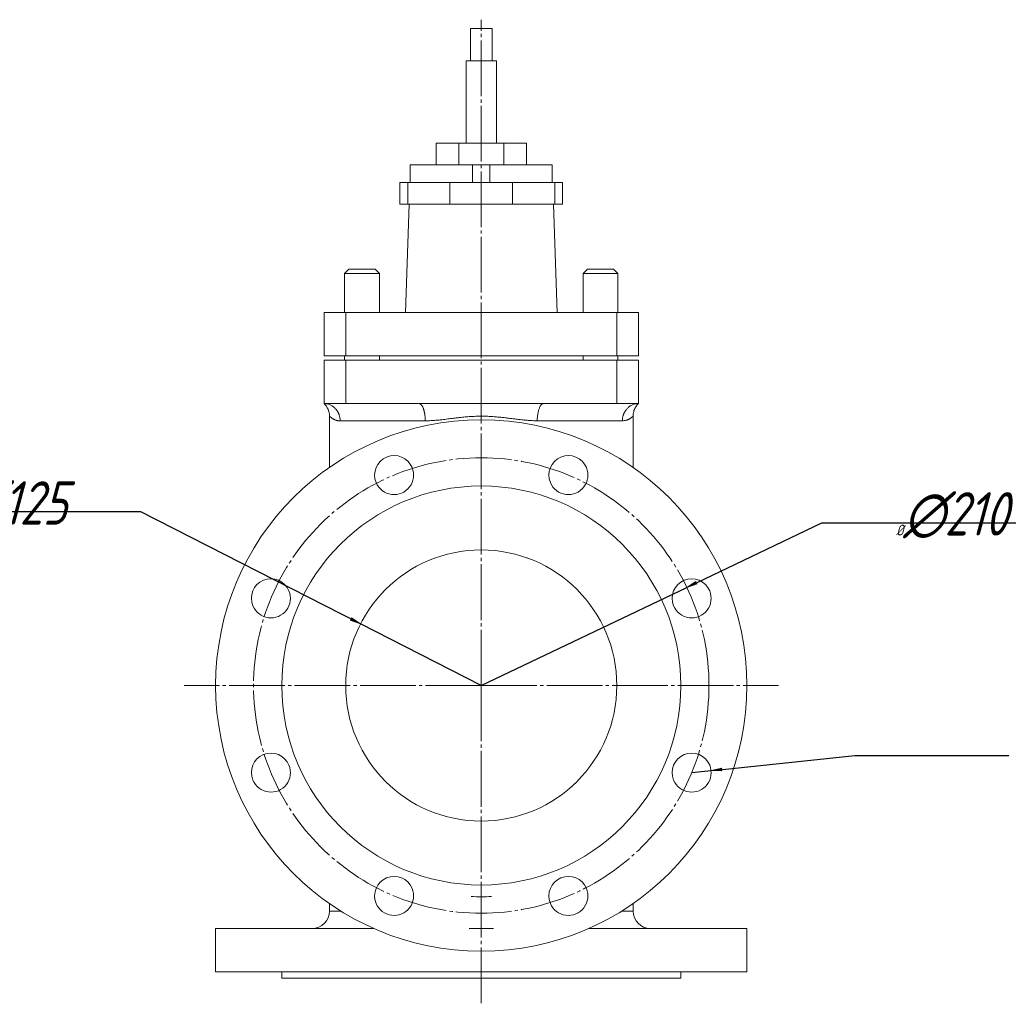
# Model space of a CAD drawing. Header units: millimetres. Extents: x 0 to 1304, y -711 to 299.
# Tile 3 of 3: x 851 to 1304, y -156 to 298. Entities that reach past the tile are written whole.
import ezdxf

# ---------------------------------------------------------------- set-up
doc = ezdxf.new("R2010")
doc.units = ezdxf.units.MM
doc.linetypes.add('K5LT_AXLED', pattern=[30.192476, 25.692476, -1.5, 1.5, -1.5])
doc.linetypes.add('K5LT_THIN', pattern=[0])
doc.layers.add('Системный слой', color=7, linetype='Continuous')
doc.styles.add('KDIMTEXTSTYLE', font='GOST_AU.SHX', dxfattribs={"width": 0.96, "oblique": 15, "height": 5})
doc.dimstyles.new('KDIMSTYLE (1.00)', dxfattribs={"dimtxt": 5, "dimasz": 1, "dimexe": 2, "dimexo": 0, "dimgap": 1, "dimtad": 1, "dimtxsty": 'KDIMTEXTSTYLE', "dimsah": 1, "dimcen": 0, "dimdle": 1, "dimadec": 0, "dimazin": 0, "dimtfac": 0.667, "dimtmove": 0, "dimatfit": 3, "dimfxl": 1, "dimtvp": 1, "dimtolj": 1, "dimtzin": 0, "dimarcsym": 0})

# ---------------------------------------------------------------- blocks, each defined once
blk = doc.blocks.new('U0')
at = {"layer": 'Системный слой', "color": 30, "linetype": 'K5LT_AXLED', "lineweight": 9, "true_color": 0xff8000}
for q in [(1064, 298), (927, -9), (1201, -9), (1064, -156)]:
    blk.add_line((1064, -9), q, dxfattribs=at)
blk = doc.blocks.new('KDIMARROW_01')
at = {"layer": 'Системный слой'}
blk.add_hatch(color=0, dxfattribs=at).paths.add_polyline_path([(-5, -0.66), (0, 0), (-5, 0.66), (-4.5, 0)])
at = {"layer": 'Системный слой', "color": 0, "linetype": 'K5LT_THIN', "lineweight": 9}
for p, q in [((-4.5, 0), (-5, 0.66)), ((-5, 0.66), (0, 0)), ((0, 0), (-5, -0.66)), ((-5, -0.66), (-4.5, 0)), ((0, 0), (-1, 0))]:
    blk.add_line(p, q, dxfattribs=at)

msp = doc.modelspace()

# ---------------------------------------------------------------- linework, layer by layer
at = {"layer": 'Системный слой', "color": 7, "linetype": 'K5LT_THIN', "lineweight": 9}
for p, q in [((1059, 294), (1069, 294)), ((1059, 279), (1059, 294)), ((1069, 279), (1069, 294)), ((1057, 241), (1057, 279)), ((1057, 279), (1071, 279)), ((1071, 241), (1071, 279)), ((1043.215, 241), (1053.608, 241)), ((1043.215, 231), (1043.215, 241)), ((1053.608, 231), (1053.608, 241)), ((1053.608, 241), (1074.392, 241)), ((1074.392, 241), (1084.785, 241)), ((1074.392, 231), (1074.392, 241)), ((1084.785, 231), (1084.785, 241)), ((1031.243, 231), (1060, 231)), ((1031.243, 223), (1031.243, 231)), ((1060, 223), (1060, 231)), ((1060, 231), (1068, 231)), ((1068, 231), (1096.757, 231)), ((1068, 223), (1068, 231)), ((1096.757, 223), (1096.757, 231)), ((1026.5, 213), (1026.5, 223)), ((1026.5, 223), (1030.144, 223)), ((1030.144, 223), (1049.555, 223)), ((1030.144, 213), (1030.144, 223)), ((1049.555, 223), (1078.445, 223)), ((1049.555, 213), (1049.555, 223)), ((1078.445, 213), (1078.445, 223)), ((1078.445, 223), (1097.856, 223)), ((1097.856, 213), (1097.856, 223)), ((1097.856, 223), (1101.5, 223)), ((1101.5, 213), (1101.5, 223)), ((1026.5, 213), (1030.144, 213)), ((1029, 163), (1030.746, 213)), ((1030.144, 213), (1049.555, 213)), ((1049.555, 213), (1078.445, 213)), ((1078.445, 213), (1097.856, 213)), ((1099, 163), (1097.254, 213)), ((1097.856, 213), (1101.5, 213)), ((1001, 181), (1003, 183)), ((1003, 183), (1015, 183)), ((1017, 181), (1015, 183)), ((1111, 181), (1113, 183)), ((1113, 183), (1125, 183)), ((1127, 181), (1125, 183)), ((1001, 181), (1017, 181)), ((1001, 163), (1001, 181)), ((1017, 163), (1017, 181)), ((1111, 181), (1127, 181)), ((1111, 163), (1111, 181)), ((1127, 163), (1127, 181)), ((991.5, 163), (1001.5, 163)), ((991.5, 143), (991.5, 163)), ((1001.5, 143), (1001.5, 163)), ((1001.5, 163), (1126.5, 163)), ((1126.5, 143), (1126.5, 163)), ((1126.5, 163), (1136.5, 163)), ((1136.5, 143), (1136.5, 163)), ((991.5, 143), (1001.5, 143)), ((991.5, 141), (1001.5, 141)), ((991.5, 121), (991.5, 141)), ((1001, 141), (1001, 143)), ((1001.5, 143), (1126.5, 143)), ((1001.5, 141), (1126.5, 141)), ((1001.5, 121), (1001.5, 141)), ((1017, 141), (1017, 143)), ((1111, 141), (1111, 143)), ((1126.5, 143), (1136.5, 143)), ((1126.5, 141), (1136.5, 141)), ((1126.5, 121), (1126.5, 141)), ((1127, 141), (1127, 143)), ((1136.5, 121), (1136.5, 141)), ((991.5, 121), (1001.5, 121)), ((991.5, 121), (991.53, 120.972)), ((1001.5, 121), (1035.229, 121)), ((1035.229, 121), (1092.771, 121)), ((1092.771, 121), (1126.5, 121)), ((1126.5, 121), (1136.5, 121)), ((994, 115.192), (994, 115.191)), ((994, 115.191), (994, 115.19)), ((994, 91.53), (994, 115.191)), ((994, 115.191), (994, 115.19)), ((1134, 91.53), (1134, 115.176)), ((998.936, 113), (1038.18, 113)), ((1089.82, 113), (1129.064, 113)), ((994, -113), (994, -109.53)), ((994, -113), (999.268, -113)), ((1128.732, -113), (1134, -113)), ((1134, -113), (1134, -109.53)), ((941.5, -141), (941.5, -121)), ((941.5, -121), (1014.379, -121)), ((1058.343, -121), (1069.657, -121)), ((1113.621, -121), (1186.5, -121)), ((1186.5, -141), (1186.5, -121)), ((941.5, -141), (1186.5, -141)), ((972, -141), (972, -144)), ((1156, -144), (972, -144)), ((1156, -141), (1156, -144))]:
    msp.add_line(p, q, dxfattribs=at)
at = {"layer": 'Системный слой', "color": 30, "linetype": 'K5LT_AXLED', "lineweight": 9, "true_color": 0xff8000}
msp.add_circle((1064, -9), 105, dxfattribs=at)
at = {"layer": 'Системный слой', "color": 7, "linetype": 'K5LT_THIN', "lineweight": 9}
for centre, radius, start, end in [((985.998, 115.19), 8.002, 0.00471, 46.56034), ((986, 115.191), 8, 0, 46.56746), ((1064, -9), 122.5, 0, 180), ((1023.818, 88.007), 9, 22.5, 202.5), ((1104.182, 88.007), 9, 22.5, 202.5), ((1023.818, 88.007), 9, 202.5, 22.5), ((1104.182, 88.007), 9, 202.5, 22.5), ((1064, -9), 92, 0, 180), ((1064, -9), 62.5, 0, 180), ((1064, -9), 62.5, 69.89763, 70.49443), ((966.993, 31.182), 9, 22.5, 202.5), ((1161.007, 31.182), 9, 22.5, 202.5), ((966.993, 31.182), 9, 202.5, 22.5), ((1161.007, 31.182), 9, 202.5, 22.5), ((1064, -9), 122.5, 180, 0), ((1064, -9), 92, 180, 0), ((1064, -9), 62.5, 180, 0), ((966.993, -49.182), 9, 22.5, 202.5), ((1161.007, -49.182), 9, 22.5, 202.5), ((966.993, -49.182), 9, 202.5, 22.5), ((1161.007, -49.182), 9, 202.5, 22.5), ((1023.818, -106.007), 9, 22.5, 202.5), ((1104.182, -106.007), 9, 22.5, 202.5), ((1023.818, -106.007), 9, 202.5, 22.5), ((1104.182, -106.007), 9, 202.5, 22.5), ((1064.003, 178.15), 284.535, 269.04612, 270.95327), ((986, -113), 8, 270, 0), ((1142, -113), 8, 180, 270)]:
    msp.add_arc(centre, radius, start, end, dxfattribs=at)
for points, knots in [([(998.936, 113), (998.936, 113.322), (998.902, 113.925), (998.771, 114.732), (998.615, 115.347), (998.473, 115.786), (998.355, 116.104), (998.239, 116.385), (998.113, 116.664), (997.966, 116.955), (997.806, 117.243), (997.617, 117.554), (997.388, 117.893), (997.087, 118.289), (996.698, 118.734), (996.2, 119.215), (995.611, 119.683), (994.955, 120.1), (994.263, 120.442), (993.522, 120.714), (992.783, 120.894), (992.096, 120.984), (991.683, 121), (991.5, 121)], [0, 0, 0, 0, 1.9016905, 3.5544787, 4.827819, 5.6611568, 6.2915768, 6.8496246, 7.4803328, 8.1165129, 8.7973522, 9.4655686, 10.2915989, 11.2362557, 12.4265265, 13.7977287, 15.3276422, 16.8736092, 18.3978206, 19.8912026, 21.5479474, 22.9071153, 24, 24, 24, 24]), ([(1038.18, 113), (1038.18, 113.322), (1038.167, 113.925), (1038.115, 114.732), (1038.053, 115.347), (1037.997, 115.786), (1037.95, 116.104), (1037.904, 116.385), (1037.853, 116.664), (1037.795, 116.955), (1037.732, 117.243), (1037.657, 117.554), (1037.566, 117.893), (1037.447, 118.289), (1037.292, 118.733), (1037.095, 119.214), (1036.861, 119.683), (1036.597, 120.105), (1036.315, 120.454), (1036.023, 120.72), (1035.737, 120.893), (1035.472, 120.982), (1035.307, 121), (1035.229, 121)], [0, 0, 0, 0, 1.901685, 3.5544683, 4.827805, 5.6611411, 6.2915611, 6.8496099, 7.4803135, 8.1164795, 8.7973155, 9.4654349, 10.2909133, 11.2345431, 12.4238374, 13.7922416, 15.3272045, 16.8849607, 18.4456463, 20.0047026, 21.5172658, 22.8433282, 24, 24, 24, 24]), ([(1089.82, 113), (1089.82, 113.379), (1089.838, 114.089), (1089.914, 115.073), (1090.021, 115.952), (1090.162, 116.774), (1090.338, 117.559), (1090.548, 118.29), (1090.788, 118.948), (1091.053, 119.527), (1091.341, 120.019), (1091.646, 120.415), (1091.968, 120.716), (1092.277, 120.902), (1092.548, 120.986), (1092.704, 121), (1092.771, 121)], [0, 0, 0, 0, 1.5380977, 2.8789982, 4.0704751, 5.2926991, 6.5500087, 7.7958544, 9.0461953, 10.2956936, 11.5412554, 12.7877334, 14.0055733, 15.2790885, 16.2670461, 17, 17, 17, 17]), ([(1129.064, 113), (1129.064, 113.322), (1129.098, 113.925), (1129.229, 114.732), (1129.385, 115.347), (1129.527, 115.786), (1129.645, 116.104), (1129.761, 116.385), (1129.887, 116.664), (1130.034, 116.955), (1130.194, 117.243), (1130.383, 117.554), (1130.612, 117.893), (1130.913, 118.289), (1131.301, 118.733), (1131.799, 119.214), (1132.389, 119.683), (1133.054, 120.105), (1133.763, 120.454), (1134.499, 120.72), (1135.22, 120.893), (1135.888, 120.982), (1136.305, 121), (1136.5, 121)], [0, 0, 0, 0, 1.901685, 3.5544683, 4.827805, 5.6611411, 6.2915611, 6.8496099, 7.4803135, 8.1164795, 8.7973155, 9.4654349, 10.2909134, 11.2345431, 12.4238374, 13.7922416, 15.3272045, 16.8849607, 18.4456463, 20.0047025, 21.5172658, 22.8433282, 24, 24, 24, 24]), ([(1136.5, 121), (1136.498, 120.999), (1136.494, 120.994), (1136.485, 120.986), (1136.469, 120.97), (1136.438, 120.941), (1136.376, 120.881), (1136.282, 120.787), (1136.124, 120.622), (1135.884, 120.354), (1135.489, 119.86), (1135.025, 119.149), (1134.585, 118.246), (1134.26, 117.293), (1134.08, 116.417), (1134.01, 115.708), (1134, 115.331), (1134, 115.176)], [0, 0, 0, 0, 0.0187417, 0.0508501, 0.1017111, 0.2034329, 0.4068767, 0.8137643, 1.3076491, 2.2984946, 3.7926845, 6.5494499, 9.3213962, 12.0994788, 14.8723367, 16.7192649, 18, 18, 18, 18]), ([(994, 115.19), (994, 115.156), (994.039, 115.093), (994.179, 114.984), (994.328, 114.874), (994.454, 114.78), (994.573, 114.685), (994.704, 114.579), (994.864, 114.451), (995.045, 114.313), (995.226, 114.185), (995.393, 114.077), (995.539, 113.992), (995.679, 113.918), (995.864, 113.823), (996.146, 113.679), (996.55, 113.489), (996.987, 113.317), (997.382, 113.202), (997.702, 113.135), (998.195, 113.058), (998.609, 113.025), (998.936, 113)], [0, 0, 0, 0, 2.4793373, 4.4885029, 5.7628849, 6.728657, 7.4448236, 8.2481474, 9.1998974, 10.1611161, 11.0522217, 11.7699021, 12.3996501, 12.8991551, 13.4844165, 14.5811721, 16.0613879, 17.6713959, 18.795183, 19.6464777, 20.4839724, 23, 23, 23, 23]), ([(1038.18, 113), (1039.066, 113.044), (1040.662, 113.123), (1042.804, 113.262), (1044.353, 113.39), (1045.527, 113.509), (1046.613, 113.637), (1047.857, 113.799), (1049.112, 113.968), (1050.227, 114.114), (1051.157, 114.229), (1052.038, 114.328), (1052.96, 114.431), (1054.07, 114.559), (1055.299, 114.697), (1056.599, 114.832), (1057.794, 114.94), (1058.94, 115.023), (1060.15, 115.086), (1061.537, 115.14), (1063.145, 115.175), (1064.789, 115.18), (1066.295, 115.153), (1067.523, 115.11), (1068.748, 115.043), (1070.257, 114.929), (1072.04, 114.761), (1073.732, 114.582), (1075.014, 114.45), (1076.106, 114.324), (1077.289, 114.172), (1078.679, 113.984), (1079.991, 113.808), (1081.087, 113.673), (1082.149, 113.558), (1083.488, 113.431), (1085.306, 113.283), (1087.479, 113.138), (1089.026, 113.047), (1089.82, 113)], [0, 0, 0, 0, 2.3357711, 4.1725446, 5.4509649, 6.1710321, 7.0203362, 8.0489109, 9.1042844, 9.9373633, 10.6129128, 11.228491, 11.9399152, 12.6917421, 13.7087764, 14.6616642, 15.5504055, 16.3245177, 17.1638618, 18.1905694, 19.3294842, 20.6347826, 21.7337328, 22.5820827, 23.3069918, 24.3966253, 25.8660347, 27.2083836, 28.139992, 28.742001, 29.6712939, 30.82036, 31.9281924, 32.7175845, 33.4027617, 34.462161, 35.9663451, 37.9168323, 40, 40, 40, 40]), ([(1129.064, 113), (1129.367, 113.038), (1129.891, 113.107), (1130.543, 113.224), (1131.001, 113.335), (1131.325, 113.437), (1131.567, 113.529), (1131.816, 113.642), (1132.081, 113.78), (1132.349, 113.936), (1132.564, 114.07), (1132.727, 114.174), (1132.849, 114.252), (1132.969, 114.327), (1133.103, 114.415), (1133.264, 114.535), (1133.442, 114.68), (1133.605, 114.826), (1133.729, 114.941), (1133.808, 115.012), (1133.863, 115.058), (1133.91, 115.096), (1133.957, 115.135), (1133.991, 115.166), (1134, 115.175), (1134, 115.176)], [0, 0, 0, 0, 2.6142332, 4.737985, 6.3712553, 7.3851458, 8.270138, 9.1164868, 10.3154655, 11.5394348, 12.6387575, 13.3510589, 13.9771314, 14.5689317, 15.327858, 16.2995028, 17.5919169, 19.0350293, 20.2806847, 21.2282576, 21.8414008, 22.5567263, 23.5468919, 24.7303841, 26, 26, 26, 26])]:
    msp.add_open_spline(points, degree=3, knots=knots, dxfattribs=at)

# ---------------------------------------------------------------- block references
at = {"layer": 'Системный слой'}
msp.add_blockref('U0', (0, 0), dxfattribs=at)

# ---------------------------------------------------------------- dimensions: what is measured, and where the dimension line sits
at = {"layer": 'Системный слой', "color": 7}
for center, radius, location, override in [((1064, -9), 62.5, (907, 71), {"dimtih": 1, "dimtoh": 1, "dimpost": '\\H20.0;\\W0.965;\\Q15;∅<>', "dimblk1": 'KDIMARROW_01', "dimblk2": 'KDIMARROW_01', "dimclrt": 7, "dimtmove": 1, "dimatfit": 2, "dimtolj": 1}), ((1064, -9), 105, (1221, 66), {"dimtih": 1, "dimtoh": 1, "dimpost": '\\H20.0;\\W0.965;\\Q15;∅<>', "dimblk1": 'KDIMARROW_01', "dimblk2": 'KDIMARROW_01', "dimclrt": 7, "dimtmove": 1, "dimatfit": 2, "dimtolj": 1}), ((1161.007, -49.182), 9, (1236.317, -41.279), {"dimtih": 1, "dimtoh": 1, "dimpost": '\\H20.0;\\W0.965;\\Q15;∅<>\\H20.0;\\W0.965;\\Q15;\\Q15;×\\Q15;6', "dimblk1": 'KDIMARROW_01', "dimblk2": 'KDIMARROW_01', "dimclrt": 7, "dimtmove": 1, "dimatfit": 2, "dimtolj": 1})]:
    msp.add_diameter_dim(center=center, radius=radius, location=location, dimstyle='KDIMSTYLE (1.00)', override=override, dxfattribs=at).render()

doc.saveas('drawing.dxf')
